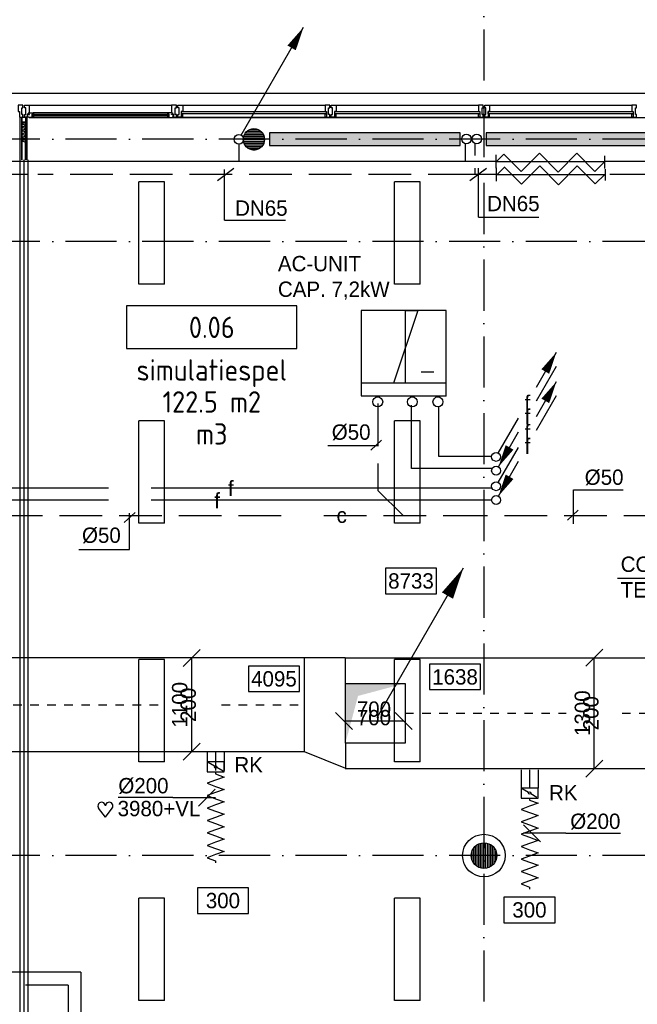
# Model space of a CAD drawing. Extents: x -866131 to -691536, y 173952 to 258052.
# Tile 150 of 160: x -748051 to -740803, y 240277 to 251824. Entities that reach past the tile are written whole.
import ezdxf
from ezdxf.enums import TextEntityAlignment as Align

# ---------------------------------------------------------------- set-up
doc = ezdxf.new("R2010")
doc.units = 0
doc.header["$LTSCALE"] = 100
for name, pattern in [('2322102', [45, 5, -2, 5, -2, 5, -2, 5, -2, 5, -2, 5, -5]), ('2322107', [2000, 1000, 1000]), ('2322108', [7, 5, -2]), ('2322140', [45, 40, -5]), ('CENTER2', [11.25, 7.5, -1.25, 1.25, -1.25]), ('DASHDOT', [9, 6, -1.5, 0, -1.5]), ('HIDDEN', [2, 1, -1]), ('LURETOUR', [6, 4, -2])]:
    doc.linetypes.add(name, pattern=pattern)
doc.layers.get('0').update_dxf_attribs({"linetype": 'CONTINUOUS'})
for name, color, linetype in [('AL$7----_STRAMIEN', 1, 'DASHDOT'), ('AL21----_BUITENWAND', 4, 'CONTINUOUS'), ('AL21K---_ISOLATIE', 1, 'CONTINUOUS'), ('AL22----_BINNENWAND', 7, 'CONTINUOUS'), ('AL28----_KONSTRUKTIE', 3, 'CONTINUOUS'), ('AL31----_BUITENKOZ', 7, 'CONTINUOUS'), ('AL32----_BINNENKOZ', 7, 'CONTINUOUS'), ('ALL-----_REFLIJNEN', 8, 'CONTINUOUS'), ('ALXAA---_GEWBETON', 12, 'CONTINUOUS'), ('ALXOU---_GLAS', 7, 'CONTINUOUS'), ('ARMATUUR', 8, 'CONTINUOUS'), ('GEBOUWLABEL', 4, 'CONTINUOUS'), ('INHOUD', 7, 'CONTINUOUS'), ('OMSCHRIJVING', 7, 'CONTINUOUS'), ('OPPERVLAK', 7, 'CONTINUOUS'), ('RUIMTEOMTREK', 2, 'CONTINUOUS'), ('VOLGNUMMER', 7, 'CONTINUOUS'), ('WL$1----', 4, 'CONTINUOUS'), ('WL5448--', 4, 'CONTINUOUS'), ('WL5502--', 4, 'CONTINUOUS'), ('WL561---', 4, 'CONTINUOUS'), ('WL561---_AANVOER', 4, 'CONTINUOUS'), ('WL561---_RETOUR', 4, 'CONTINUOUS'), ('WL5627--', 4, 'CONTINUOUS'), ('WL570---', 3, 'CONTINUOUS'), ('WL570---_HARTLIJN', 7, 'CONTINUOUS'), ('WL570---_RETOUR', 3, 'CONTINUOUS'), ('WL570---_TOEVOER', 3, 'CONTINUOUS'), ('WM541---', 1, 'CONTINUOUS'), ('WM5448--', 1, 'CONTINUOUS'), ('WM5502--', 1, 'CONTINUOUS'), ('WM5627--', 1, 'CONTINUOUS'), ('WM570---', 1, 'CONTINUOUS')]:
    doc.layers.add(name, color=color, linetype=linetype)
doc.styles.add('BURO-018', font='BUROFONT.shx', dxfattribs={"height": 180})
doc.styles.get("Standard").update_dxf_attribs({"font": 'ISOCP'})

# ---------------------------------------------------------------- blocks, each defined once
blk = doc.blocks.new('LU-PIJL1')
at = {"color": 0, "linetype": 'CONTINUOUS'}
blk.add_line((0, 0), (10.12, 17.54), dxfattribs=at)
blk.add_lwpolyline([(10.12, 17.54, 0, 1.5, 0), (8.25, 14.29, 1.5, 1.5, 0)], format="xyseb", dxfattribs=at)
blk = doc.blocks.new('LU-2-KIZ')
at = {"color": 0, "linetype": 'CONTINUOUS'}
for p, q in [((-0.5, 0.5), (0.5, 0.5)), ((-0.5, -0.5), (-0.5, 0.5)), ((0.5, 0.5), (0.5, -0.5)), ((0.5, -0.5), (-0.5, -0.5))]:
    blk.add_line(p, q, dxfattribs=at)
for points in [[(-0.5, 0.5), (-0.289, 0.289), (0.5, 0.5)], [(-0.5, 0.5), (-0.289, 0.289), (-0.5, -0.5)]]:
    blk.add_solid(points, dxfattribs=at)
blk = doc.blocks.new('LUCHTKANAAL1')
at = {"layer": 'WL570---_RETOUR', "linetype": 'LURETOUR', "xscale": 700, "yscale": 700}
blk.add_blockref('LU-2-KIZ', (-525, 500), dxfattribs=at)
blk = doc.blocks.new('2322401')
at = {"color": 0, "linetype": 'CONTINUOUS'}
for p, q in [((-0.5, 0.5, 1), (-0.5, 0.5)), ((-0.5, 0.5, 1), (-0.5, -0.5, 1)), ((0.5, 0.5, 1), (-0.5, 0.5, 1)), ((0.5, 0.5), (-0.5, 0.5)), ((-0.5, 0.5), (-0.5, -0.5)), ((0.5, 0.5, 1), (0.5, 0.5)), ((0.5, -0.5, 1), (0.5, 0.5, 1)), ((0.5, -0.5), (0.5, 0.5)), ((-0.5, -0.5, 1), (-0.5, -0.5)), ((-0.5, -0.5, 1), (0.5, -0.5, 1)), ((-0.5, -0.5), (0.5, -0.5)), ((0.5, -0.5, 1), (0.5, -0.5))]:
    blk.add_line(p, q, dxfattribs=at)
blk = doc.blocks.new('CVHATCH1')
at = {"color": 0, "linetype": 'CONTINUOUS'}
blk.add_solid([(-0.5, -0.5), (0.5, -0.5), (-0.5, 0.5), (0.5, 0.5)], dxfattribs=at)
blk = doc.blocks.new('LDV1107')
at = {"color": 0, "linetype": 'CONTINUOUS'}
blk.add_line((0.25, 0.43), (6.75, 11.69), dxfattribs=at)
blk.add_lwpolyline([(6.75, 11.69, 0, 1, 0), (5.5, 9.53, 1, 1, 0)], format="xyseb", dxfattribs=at)
blk.add_circle((0, 0), 0.5, dxfattribs=at)
blk = doc.blocks.new('GEBOUWLABEL')
at = {"layer": 'VOLGNUMMER'}
blk.add_lwpolyline([(-4, -1), (4, -1), (4, 1), (-4, 1)], close=True, dxfattribs=at)
at = {"color": 0, "linetype": 'BYBLOCK', "flags": 1}
for tag, p in [('OPPERVLAKTESOORT', (0.5, 8)), ('TERREIN', (0.5, 6.5)), ('GEBOUW', (0.5, 5)), ('GEBRUIKSFUNCTIE', (0.5, 3.5)), ('BOUWLAAG', (0.5, 2))]:
    blk.add_attdef(tag, text='', height=1, dxfattribs=at).set_placement(p, align=Align.MIDDLE_CENTER)
blk = doc.blocks.new('2322615')
at = {"color": 0, "linetype": 'CONTINUOUS'}
for p, q in [((-2.5, -7.5), (2.5, 7.5)), ((0, 7.5), (2.5, 7.5)), ((0, 7.5), (0, -7.5)), ((0, -7.5), (-2.5, -7.5))]:
    blk.add_line(p, q, dxfattribs=at)
at = {"color": 0, "linetype": 'CONTINUOUS', "style": 'BURO-018', "flags": 1}
blk.add_attdef('W_ID', (0, 0), '', height=1.8, dxfattribs=at)
blk = doc.blocks.new('LU-2D-K-514')
at = {"color": 0, "linetype": 'CONTINUOUS'}
for p, q in [((-0.5, 650), (0.5, 650)), ((-0.5, -650), (0.5, -650))]:
    blk.add_line(p, q, dxfattribs=at)
blk = doc.blocks.new('LU-2D-K-44C')
at = {"color": 0, "linetype": 'CONTINUOUS'}
for p, q in [((-0.5, 550), (0.5, 550)), ((-0.5, -550), (0.5, -550))]:
    blk.add_line(p, q, dxfattribs=at)
blk = doc.blocks.new('*U545', base_point=(-745386, 243744))
at = {"layer": 'WM570---', "linetype": 'CONTINUOUS'}
for p, q in [((-745286, 244394), (-745486, 244194)), ((-745386, 244294), (-745386, 243194)), ((-745286, 243294), (-745486, 243094))]:
    blk.add_line(p, q, dxfattribs=at)
at = {"layer": 'WM570---', "linetype": 'CONTINUOUS', "style": 'BURO-018'}
for s, p in [('1100', (-745436, 243744)), ('200', (-745336, 243744))]:
    blk.add_text(s, height=180, rotation=90, dxfattribs=at).set_placement(p, align=Align.CENTER)
blk = doc.blocks.new('LU-1D-F-C842C')
at = {"color": 0, "linetype": 'CONTINUOUS'}
for p, q in [((-534, 0), (-510, 0)), ((-510, 0), (-473, 100)), ((-473, 100), (-437, 0)), ((-437, 0), (-400, -100)), ((-400, -100), (-364, 0)), ((-364, 0), (-328, 100)), ((-328, 100), (-291, 0)), ((-291, 0), (-255, -100)), ((-255, -100), (-218, 0)), ((-218, 0), (-182, 100)), ((-182, 100), (-146, 0)), ((-146, 0), (-109, -100)), ((-109, -100), (-73, 0)), ((-73, 0), (-36, 100)), ((-36, 100), (0, 0)), ((0, 0), (36, -100)), ((36, -100), (73, 0)), ((73, 0), (109, 100)), ((109, 100), (146, 0)), ((146, 0), (182, -100)), ((182, -100), (218, 0)), ((218, 0), (255, 100)), ((255, 100), (291, 0)), ((291, 0), (328, -100)), ((328, -100), (364, 0)), ((364, 0), (400, 100)), ((400, 100), (437, 0)), ((437, 0), (473, -100)), ((473, -100), (510, 0)), ((510, 0), (534, 0))]:
    blk.add_line(p, q, dxfattribs=at)
blk = doc.blocks.new('LU-1D-K-C8')
at = {"color": 0, "linetype": 'CONTINUOUS'}
for p, q in [((-0.5, 100), (0.5, 100)), ((-0.5, -100), (0.5, -100))]:
    blk.add_line(p, q, dxfattribs=at)
at = {"layer": 'WL570---_HARTLIJN', "linetype": 'CENTER2'}
blk.add_line((-0.5, 0), (0.5, 0), dxfattribs=at)
blk = doc.blocks.new('LU-1D-KL1-C874')
at = {"color": 0, "linetype": 'CONTINUOUS'}
for p, q in [((-58, 100), (-58, -100)), ((58, 100), (-58, 100)), ((51, 87), (7, 13)), ((58, -100), (58, 100)), ((-58, -100), (58, -100)), ((-7, -13), (-51, -87))]:
    blk.add_line(p, q, dxfattribs=at)
blk.add_circle((0, 0), 14.5, dxfattribs=at)
blk = doc.blocks.new('LU-ORND')
at = {"color": 0, "linetype": 'CONTINUOUS'}
for p, q in [((-3, 1.5), (-3, -1.5)), ((3, 1.5), (-3, 1.5)), ((3, -1.5), (3, 1.5)), ((-3, -1.5), (3, -1.5))]:
    blk.add_line(p, q, dxfattribs=at)
blk = doc.blocks.new('*U573', base_point=(-750275, 244376))
at = {"color": 0, "linetype": 'CONTINUOUS'}
for p, q in [((-750275, 244277), (-750076, 244476)), ((-750575, 244376), (-751215, 244376)), ((-750575, 244376), (-750075, 244376))]:
    blk.add_line(p, q, dxfattribs=at)
at = {"layer": 'WM570---', "linetype": 'CONTINUOUS', "style": 'BURO-018'}
blk.add_text('%%c200', height=180, dxfattribs=at).set_placement((-750625, 244426), align=Align.RIGHT)
blk = doc.blocks.new('*U575', base_point=(-741968, 242912))
at = {"color": 0, "linetype": 'CONTINUOUS'}
for p, q in [((-741968, 242813), (-742167, 243012)), ((-741668, 242912), (-742168, 242912)), ((-741668, 242912), (-741028, 242912))]:
    blk.add_line(p, q, dxfattribs=at)
at = {"layer": 'WM570---', "linetype": 'CONTINUOUS', "style": 'BURO-018'}
blk.add_text('%%c200', height=180, dxfattribs=at).set_placement((-741618, 242962))
blk = doc.blocks.new('*U576', base_point=(-741308, 243691))
at = {"layer": 'WM570---', "linetype": 'CONTINUOUS'}
for p, q in [((-741209, 244441), (-741408, 244242)), ((-741308, 243041), (-741308, 244341)), ((-741209, 243141), (-741408, 242942))]:
    blk.add_line(p, q, dxfattribs=at)
at = {"layer": 'WM570---', "linetype": 'CONTINUOUS', "style": 'BURO-018'}
for s, p in [('1300', (-741358, 243691)), ('200', (-741258, 243691))]:
    blk.add_text(s, height=180, rotation=90, dxfattribs=at).set_placement(p, align=Align.CENTER)
blk = doc.blocks.new('*U220', base_point=(88636, 68570))
at = {"layer": 'WM570---', "linetype": 'CONTINUOUS'}
for p, q in [((88736, 69019), (88537, 68820)), ((88636, 68920), (88636, 68220)), ((88736, 68319), (88537, 68120))]:
    blk.add_line(p, q, dxfattribs=at)
at = {"layer": 'WM570---', "linetype": 'CONTINUOUS', "style": 'BURO-018'}
for p in [(88586, 68570), (88686, 68570)]:
    blk.add_text('700', height=180, rotation=90, dxfattribs=at).set_placement(p, align=Align.CENTER)
blk = doc.blocks.new('HART')
at = {"color": 1}
for q in [(-28.1, 39.5), (51.4, 39.5)]:
    blk.add_line((11.6, -12.9), q, dxfattribs=at)
for centre, start, end in [((-10.5, 52.8), 0, 217.18669), ((33.8, 52.8), 322.81331, 180)]:
    blk.add_arc(centre, 22.1, start, end, dxfattribs=at)
blk = doc.blocks.new('LDV1')
at = {"color": 0, "linetype": 'CONTINUOUS'}
for p, q in [((4.5, 7.79), (6.75, 11.69)), ((0.25, 0.43), (2.5, 4.33))]:
    blk.add_line(p, q, dxfattribs=at)
blk.add_lwpolyline([(6.75, 11.69, 0, 1, 0), (5.5, 9.53, 1, 1, 0)], format="xyseb", dxfattribs=at)
blk.add_circle((0, 0), 0.5, dxfattribs=at)
at = {"color": 0, "linetype": 'CONTINUOUS', "style": 'BURO-018'}
blk.add_attdef('LD_TEXT1', text='', height=1.8, dxfattribs=at).set_placement((3.5, 6.06), align=Align.MIDDLE)
blk = doc.blocks.new('LDV3')
at = {"color": 0, "linetype": 'CONTINUOUS'}
for p, q in [((4.5, 7.79), (6.75, 11.69)), ((0.25, 0.43), (2.5, 4.33))]:
    blk.add_line(p, q, dxfattribs=at)
blk.add_lwpolyline([(0.25, 0.43, 0, 1, 0), (1.5, 2.6, 1, 1, 0)], format="xyseb", dxfattribs=at)
blk.add_circle((0, 0), 0.5, dxfattribs=at)
at = {"color": 0, "linetype": 'CONTINUOUS', "style": 'BURO-018'}
blk.add_attdef('LD_TEXT1', text='', height=1.8, dxfattribs=at).set_placement((3.5, 6.06), align=Align.MIDDLE)
blk = doc.blocks.new('2322140-2')
at = {"layer": 'WM5448--', "color": 0, "style": 'BURO-018'}
for p in [(-745574, 246331), (-745733, 246189)]:
    blk.add_text('f', height=180, dxfattribs=at).set_placement(p, align=Align.MIDDLE)
blk = doc.blocks.new('2322102-2')
at = {"layer": 'WM5627--', "color": 0, "style": 'BURO-018'}
blk.add_text('c', height=180, dxfattribs=at).set_placement((-744272, 246011), align=Align.MIDDLE)

msp = doc.modelspace()

# ---------------------------------------------------------------- hatches: boundary and pattern name
at = {"layer": 'ALXAA---_GEWBETON'}
h = msp.add_hatch(dxfattribs=at)
h.set_pattern_fill('GEWPBET', color=8, scale=100, style=0)
h.set_pattern_definition([(0, (-895603.18, 216876.94), (0, 20), [])])
edge = h.paths.add_edge_path()
edge.add_arc((-745303.003, 250421.228), 125, 0, 360)
h = msp.add_hatch(dxfattribs=at)
h.set_pattern_fill('GEWPBET', color=8, scale=100, style=0)
h.set_pattern_definition([(0, (-895603.003, 216876.94), (0, 20), [])])
edge = h.paths.add_edge_path()
edge.add_arc((-745302.826, 250421.228), 125, 0, 360)

# ---------------------------------------------------------------- linework, layer by layer
at = {"color": 3, "linetype": 'CONTINUOUS'}
for p, q in [((-742458.297, 250081.138), (-742458.297, 250240.594)), ((-742455.939, 250160.095), (-742369.58, 250246.453)), ((-742369.58, 250246.453), (-742165.472, 250042.345)), ((-742165.472, 250042.345), (-741951.345, 250256.473)), ((-741951.345, 250256.473), (-741731.631, 250036.759)), ((-741731.631, 250036.759), (-741511.917, 250256.473)), ((-741511.917, 250256.473), (-741300.362, 250044.917)), ((-741185.184, 250080.083), (-741185.184, 250227.818)), ((-742454.745, 250160.095), (-741185.184, 250160.095)), ((-742447.479, 250008.011), (-742361.265, 250094.225)), ((-742365.495, 250098.452), (-742161.242, 249894.2)), ((-742161.242, 249894.2), (-741947.115, 250108.327)), ((-741947.115, 250108.327), (-741727.401, 249888.613)), ((-741727.401, 249888.613), (-741507.687, 250108.327)), ((-741507.687, 250108.327), (-741296.132, 249896.771)), ((-741300.362, 250044.917), (-741185.184, 250160.095)), ((-742454.067, 249930.391), (-742454.067, 250084.855)), ((-742446.285, 250007.722), (-741176.724, 250007.722)), ((-741296.132, 249896.771), (-741180.954, 250011.949)), ((-741180.954, 250069.764), (-741180.954, 249935.965))]:
    msp.add_line(p, q, dxfattribs=at)
at = {"layer": 'AL$7----_STRAMIEN', "color": 1}
for points in [[(-742602.826, 252610.366), (-742602.826, 224355.392)], [(-719909.644, 250421.228), (-762613.404, 250421.228)], [(-719909.82, 249221.228), (-762613.581, 249221.228)], [(-719909.644, 242021.228), (-759959.895, 242021.228)]]:
    msp.add_lwpolyline(points, dxfattribs=at)
at = {"layer": 'AL21----_BUITENWAND', "color": 8}
msp.add_line((-759342.826, 250961.366), (-739902.826, 250961.366), dxfattribs=at)
msp.add_line((-759342.826, 250961.366), (-739902.826, 250961.366), dxfattribs=at)
at = {"layer": 'AL21K---_ISOLATIE', "color": 8, "linetype": 'CONTINUOUS'}
for p, q in [((-748024.643, 250181.366), (-748024.643, 250623.366)), ((-748024.643, 250603.275), (-747981.009, 250622.761)), ((-747981.009, 250583.184), (-748024.643, 250603.275)), ((-748024.643, 250563.094), (-747981.009, 250583.184)), ((-747981.009, 250543.003), (-748024.643, 250563.094)), ((-747981.009, 250181.366), (-747981.009, 250623.366)), ((-748024.643, 250522.912), (-747981.009, 250543.003)), ((-747981.009, 250502.821), (-748024.643, 250522.912)), ((-748024.643, 250482.73), (-747981.009, 250502.821)), ((-747981.009, 250462.639), (-748024.643, 250482.73)), ((-748024.643, 250442.548), (-747981.009, 250462.639)), ((-747981.009, 250422.457), (-748024.643, 250442.548)), ((-748024.643, 250402.366), (-747981.009, 250422.457)), ((-747981.009, 250382.275), (-748024.643, 250402.366))]:
    msp.add_line(p, q, dxfattribs=at)
at = {"layer": 'AL22----_BINNENWAND', "color": 8, "linetype": 'CONTINUOUS'}
for p, q in [((-748050.326, 250181.366), (-748050.326, 231526.366)), ((-747955.326, 250181.366), (-747955.326, 231621.366))]:
    msp.add_line(p, q, dxfattribs=at)
at = {"layer": 'AL28----_KONSTRUKTIE', "color": 8}
for centre in [(-745303.003, 250421.228), (-745302.826, 250421.228)]:
    msp.add_circle(centre, 125, dxfattribs=at)
at = {"layer": 'AL31----_BUITENKOZ', "color": 8, "linetype": 'CONTINUOUS'}
for points in [[(-748050.826, 250681.366), (-748011.826, 250681.366), (-748011.826, 250687.366), (-748011.826, 250701.366), (-748011.826, 250701.366), (-748011.826, 250711.366), (-748025.826, 250711.366), (-748025.826, 250791.366), (-748011.826, 250791.366), (-748011.826, 250800.366), (-748011.826, 250800.366), (-748011.826, 250814.366), (-748011.826, 250820.366), (-748030.754, 250820.366), (-748067.826, 250820.366), (-748067.826, 250813.366), (-748067.826, 250809.366), (-748067.826, 250801.366), (-748067.826, 250748.366), (-748050.826, 250748.366)], [(-748050.826, 250681.366), (-748011.826, 250681.366), (-748011.826, 250687.366), (-748011.826, 250701.366), (-748011.826, 250701.366), (-748011.826, 250711.366), (-748025.826, 250711.366), (-748025.826, 250791.366), (-748011.826, 250791.366), (-748011.826, 250800.366), (-748011.826, 250800.366), (-748011.826, 250814.366), (-748011.826, 250820.366), (-748030.754, 250820.366), (-748067.826, 250820.366), (-748067.826, 250813.366), (-748067.826, 250809.366), (-748067.826, 250801.366), (-748067.826, 250748.366), (-748050.826, 250748.366)], [(-746154.826, 250681.366), (-746193.826, 250681.366), (-746193.826, 250687.366), (-746193.826, 250701.366), (-746193.826, 250701.366), (-746193.826, 250711.366), (-746179.826, 250711.366), (-746179.826, 250791.366), (-746193.826, 250791.366), (-746193.826, 250800.866), (-746193.826, 250800.866), (-746193.826, 250814.366), (-746193.826, 250820.366), (-746174.899, 250820.366), (-746137.826, 250820.366), (-746137.826, 250813.366), (-746137.826, 250809.366), (-746137.826, 250801.366), (-746137.826, 250748.366), (-746154.826, 250748.366)], [(-746154.826, 250681.366), (-746193.826, 250681.366), (-746193.826, 250687.366), (-746193.826, 250701.366), (-746193.826, 250701.366), (-746193.826, 250711.366), (-746179.826, 250711.366), (-746179.826, 250791.366), (-746193.826, 250791.366), (-746193.826, 250800.866), (-746193.826, 250800.866), (-746193.826, 250814.366), (-746193.826, 250820.366), (-746174.899, 250820.366), (-746137.826, 250820.366), (-746137.826, 250813.366), (-746137.826, 250809.366), (-746137.826, 250801.366), (-746137.826, 250748.366), (-746154.826, 250748.366)], [(-744450.826, 250681.366), (-744411.826, 250681.366), (-744411.826, 250687.366), (-744411.826, 250701.366), (-744411.826, 250701.366), (-744411.826, 250711.366), (-744425.826, 250711.366), (-744425.826, 250791.366), (-744411.826, 250791.366), (-744411.826, 250800.366), (-744411.826, 250800.366), (-744411.826, 250814.366), (-744411.826, 250820.366), (-744430.754, 250820.366), (-744467.826, 250820.366), (-744467.826, 250813.366), (-744467.826, 250809.366), (-744467.826, 250801.366), (-744467.826, 250748.366), (-744450.826, 250748.366)], [(-744450.826, 250681.366), (-744411.826, 250681.366), (-744411.826, 250687.366), (-744411.826, 250701.366), (-744411.826, 250701.366), (-744411.826, 250711.366), (-744425.826, 250711.366), (-744425.826, 250791.366), (-744411.826, 250791.366), (-744411.826, 250800.366), (-744411.826, 250800.366), (-744411.826, 250814.366), (-744411.826, 250820.366), (-744430.754, 250820.366), (-744467.826, 250820.366), (-744467.826, 250813.366), (-744467.826, 250809.366), (-744467.826, 250801.366), (-744467.826, 250748.366), (-744450.826, 250748.366)], [(-744354.826, 250681.366), (-744393.826, 250681.366), (-744393.826, 250687.366), (-744393.826, 250701.366), (-744393.826, 250701.366), (-744393.826, 250711.366), (-744379.826, 250711.366), (-744379.826, 250791.366), (-744393.826, 250791.366), (-744393.826, 250800.866), (-744393.826, 250800.866), (-744393.826, 250814.366), (-744393.826, 250820.366), (-744374.899, 250820.366), (-744337.826, 250820.366), (-744337.826, 250813.366), (-744337.826, 250809.366), (-744337.826, 250801.366), (-744337.826, 250748.366), (-744354.826, 250748.366)], [(-744354.826, 250681.366), (-744393.826, 250681.366), (-744393.826, 250687.366), (-744393.826, 250701.366), (-744393.826, 250701.366), (-744393.826, 250711.366), (-744379.826, 250711.366), (-744379.826, 250791.366), (-744393.826, 250791.366), (-744393.826, 250800.866), (-744393.826, 250800.866), (-744393.826, 250814.366), (-744393.826, 250820.366), (-744374.899, 250820.366), (-744337.826, 250820.366), (-744337.826, 250813.366), (-744337.826, 250809.366), (-744337.826, 250801.366), (-744337.826, 250748.366), (-744354.826, 250748.366)], [(-742650.826, 250681.366), (-742611.826, 250681.366), (-742611.826, 250687.366), (-742611.826, 250701.366), (-742611.826, 250701.366), (-742611.826, 250711.366), (-742625.826, 250711.366), (-742625.826, 250791.366), (-742611.826, 250791.366), (-742611.826, 250800.366), (-742611.826, 250800.366), (-742611.826, 250814.366), (-742611.826, 250820.366), (-742630.754, 250820.366), (-742667.826, 250820.366), (-742667.826, 250813.366), (-742667.826, 250809.366), (-742667.826, 250801.366), (-742667.826, 250748.366), (-742650.826, 250748.366)], [(-742650.826, 250681.366), (-742611.826, 250681.366), (-742611.826, 250687.366), (-742611.826, 250701.366), (-742611.826, 250701.366), (-742611.826, 250711.366), (-742625.826, 250711.366), (-742625.826, 250791.366), (-742611.826, 250791.366), (-742611.826, 250800.366), (-742611.826, 250800.366), (-742611.826, 250814.366), (-742611.826, 250820.366), (-742630.754, 250820.366), (-742667.826, 250820.366), (-742667.826, 250813.366), (-742667.826, 250809.366), (-742667.826, 250801.366), (-742667.826, 250748.366), (-742650.826, 250748.366)], [(-742554.826, 250681.366), (-742593.826, 250681.366), (-742593.826, 250687.366), (-742593.826, 250701.366), (-742593.826, 250701.366), (-742593.826, 250711.366), (-742579.826, 250711.366), (-742579.826, 250791.366), (-742593.826, 250791.366), (-742593.826, 250800.866), (-742593.826, 250800.866), (-742593.826, 250814.366), (-742593.826, 250820.366), (-742574.899, 250820.366), (-742537.826, 250820.366), (-742537.826, 250813.366), (-742537.826, 250809.366), (-742537.826, 250801.366), (-742537.826, 250748.366), (-742554.826, 250748.366)], [(-742554.826, 250681.366), (-742593.826, 250681.366), (-742593.826, 250687.366), (-742593.826, 250701.366), (-742593.826, 250701.366), (-742593.826, 250711.366), (-742579.826, 250711.366), (-742579.826, 250791.366), (-742593.826, 250791.366), (-742593.826, 250800.866), (-742593.826, 250800.866), (-742593.826, 250814.366), (-742593.826, 250820.366), (-742574.899, 250820.366), (-742537.826, 250820.366), (-742537.826, 250813.366), (-742537.826, 250809.366), (-742537.826, 250801.366), (-742537.826, 250748.366), (-742554.826, 250748.366)], [(-740850.826, 250681.366), (-740811.826, 250681.366), (-740811.826, 250687.366), (-740811.826, 250701.366), (-740811.826, 250701.366), (-740811.826, 250711.366), (-740825.826, 250711.366), (-740825.826, 250791.366), (-740811.826, 250791.366), (-740811.826, 250800.366), (-740811.826, 250800.366), (-740811.826, 250814.366), (-740811.826, 250820.366), (-740830.754, 250820.366), (-740867.826, 250820.366), (-740867.826, 250813.366), (-740867.826, 250809.366), (-740867.826, 250801.366), (-740867.826, 250748.366), (-740850.826, 250748.366)], [(-740850.826, 250681.366), (-740811.826, 250681.366), (-740811.826, 250687.366), (-740811.826, 250701.366), (-740811.826, 250701.366), (-740811.826, 250711.366), (-740825.826, 250711.366), (-740825.826, 250791.366), (-740811.826, 250791.366), (-740811.826, 250800.366), (-740811.826, 250800.366), (-740811.826, 250814.366), (-740811.826, 250820.366), (-740830.754, 250820.366), (-740867.826, 250820.366), (-740867.826, 250813.366), (-740867.826, 250809.366), (-740867.826, 250801.366), (-740867.826, 250748.366), (-740850.826, 250748.366)], [(-746154.826, 250718.366), (-746154.826, 250686.366), (-746149.826, 250686.366), (-746149.826, 250681.366), (-746137.826, 250681.366), (-746137.826, 250718.366)], [(-746154.826, 250718.366), (-746154.826, 250686.366), (-746149.826, 250686.366), (-746149.826, 250681.366), (-746137.826, 250681.366), (-746137.826, 250718.366)], [(-744450.826, 250718.366), (-744450.826, 250686.366), (-744455.826, 250686.366), (-744455.826, 250681.366), (-744467.826, 250681.366), (-744467.826, 250718.366)], [(-744450.826, 250718.366), (-744450.826, 250686.366), (-744455.826, 250686.366), (-744455.826, 250681.366), (-744467.826, 250681.366), (-744467.826, 250718.366)], [(-744354.826, 250718.366), (-744354.826, 250686.366), (-744349.826, 250686.366), (-744349.826, 250681.366), (-744337.826, 250681.366), (-744337.826, 250718.366)], [(-744354.826, 250718.366), (-744354.826, 250686.366), (-744349.826, 250686.366), (-744349.826, 250681.366), (-744337.826, 250681.366), (-744337.826, 250718.366)], [(-742650.826, 250718.366), (-742650.826, 250686.366), (-742655.826, 250686.366), (-742655.826, 250681.366), (-742667.826, 250681.366), (-742667.826, 250718.366)], [(-742650.826, 250718.366), (-742650.826, 250686.366), (-742655.826, 250686.366), (-742655.826, 250681.366), (-742667.826, 250681.366), (-742667.826, 250718.366)], [(-742554.826, 250718.366), (-742554.826, 250686.366), (-742549.826, 250686.366), (-742549.826, 250681.366), (-742537.826, 250681.366), (-742537.826, 250718.366)], [(-742554.826, 250718.366), (-742554.826, 250686.366), (-742549.826, 250686.366), (-742549.826, 250681.366), (-742537.826, 250681.366), (-742537.826, 250718.366)], [(-740850.826, 250718.366), (-740850.826, 250686.366), (-740855.826, 250686.366), (-740855.826, 250681.366), (-740867.826, 250681.366), (-740867.826, 250718.366)], [(-740850.826, 250718.366), (-740850.826, 250686.366), (-740855.826, 250686.366), (-740855.826, 250681.366), (-740867.826, 250681.366), (-740867.826, 250718.366)]]:
    msp.add_lwpolyline(points, close=True, dxfattribs=at)
at = {"layer": 'AL31----_BUITENKOZ', "color": 8}
for points in [[(-747993.826, 250681.366), (-747993.826, 250710.866), (-747979.826, 250710.866), (-747979.826, 250790.866), (-747993.826, 250790.866), (-747993.826, 250820.366), (-747937.826, 250820.366), (-747937.826, 250732.366), (-747946.826, 250732.366), (-747946.826, 250717.366), (-747960.826, 250717.366), (-747960.826, 250681.366)], [(-747993.826, 250681.366), (-747993.826, 250710.866), (-747979.826, 250710.866), (-747979.826, 250790.866), (-747993.826, 250790.866), (-747993.826, 250820.366), (-747937.826, 250820.366), (-747937.826, 250732.366), (-747946.826, 250732.366), (-747946.826, 250717.366), (-747960.826, 250717.366), (-747960.826, 250681.366)], [(-746211.826, 250681.366), (-746211.826, 250710.866), (-746225.826, 250710.866), (-746225.826, 250790.866), (-746211.826, 250790.866), (-746211.826, 250820.366), (-746267.826, 250820.366), (-746267.826, 250732.366), (-746258.826, 250732.366), (-746258.826, 250717.366), (-746244.826, 250717.366), (-746244.826, 250681.366)], [(-746211.826, 250681.366), (-746211.826, 250710.866), (-746225.826, 250710.866), (-746225.826, 250790.866), (-746211.826, 250790.866), (-746211.826, 250820.366), (-746267.826, 250820.366), (-746267.826, 250732.366), (-746258.826, 250732.366), (-746258.826, 250717.366), (-746244.826, 250717.366), (-746244.826, 250681.366)], [(-747948.128, 250678.366), (-747950.577, 250682.608), (-747957.642, 250682.608), (-747957.642, 250712.366), (-747935.142, 250712.366), (-747935.142, 250717.366), (-747943.142, 250717.366), (-747943.142, 250732.366), (-747937.826, 250732.366), (-747890.701, 250732.366), (-747888.642, 250719.366), (-747905.642, 250719.366), (-747905.642, 250678.366)], [(-747948.128, 250678.366), (-747950.577, 250682.608), (-747957.642, 250682.608), (-747957.642, 250712.366), (-747935.142, 250712.366), (-747935.142, 250717.366), (-747943.142, 250717.366), (-747943.142, 250732.366), (-747937.826, 250732.366), (-747890.701, 250732.366), (-747888.642, 250719.366), (-747905.642, 250719.366), (-747905.642, 250678.366)], [(-747905.642, 250680.663), (-747905.642, 250694.195), (-747888.642, 250694.195), (-747888.642, 250680.663)], [(-747905.642, 250680.663), (-747905.642, 250694.195), (-747888.642, 250694.195), (-747888.642, 250680.663)], [(-746257.524, 250678.366), (-746255.075, 250682.608), (-746248.01, 250682.608), (-746248.01, 250712.366), (-746270.51, 250712.366), (-746270.51, 250717.366), (-746262.51, 250717.366), (-746262.51, 250732.366), (-746267.826, 250732.366), (-746314.951, 250732.366), (-746317.01, 250719.366), (-746300.01, 250719.366), (-746300.01, 250678.366)], [(-746257.524, 250678.366), (-746255.075, 250682.608), (-746248.01, 250682.608), (-746248.01, 250712.366), (-746270.51, 250712.366), (-746270.51, 250717.366), (-746262.51, 250717.366), (-746262.51, 250732.366), (-746267.826, 250732.366), (-746314.951, 250732.366), (-746317.01, 250719.366), (-746300.01, 250719.366), (-746300.01, 250678.366)], [(-746300.01, 250680.663), (-746300.01, 250694.195), (-746317.01, 250694.195), (-746317.01, 250680.663)], [(-746300.01, 250680.663), (-746300.01, 250694.195), (-746317.01, 250694.195), (-746317.01, 250680.663)]]:
    msp.add_lwpolyline(points, close=True, dxfattribs=at)
for points in [[(-747937.826, 250820.366), (-746267.826, 250820.366)], [(-747937.826, 250820.366), (-746267.826, 250820.366)], [(-746137.826, 250820.366), (-744467.826, 250820.366)], [(-746137.826, 250820.366), (-744467.826, 250820.366)], [(-744337.826, 250820.366), (-742667.826, 250820.366)], [(-744337.826, 250820.366), (-742667.826, 250820.366)], [(-742537.826, 250820.366), (-740867.826, 250820.366)], [(-742537.826, 250820.366), (-740867.826, 250820.366)], [(-746314.951, 250732.366), (-747890.701, 250732.366)], [(-746314.951, 250732.366), (-747890.701, 250732.366)], [(-746314.951, 250678.366), (-747890.701, 250678.366)], [(-746314.951, 250678.366), (-747890.701, 250678.366)], [(-746137.826, 250681.366), (-744467.826, 250681.366)], [(-746137.826, 250681.366), (-744467.826, 250681.366)], [(-744337.826, 250681.366), (-742667.826, 250681.366)], [(-744337.826, 250681.366), (-742667.826, 250681.366)], [(-742537.826, 250681.366), (-740867.826, 250681.366)], [(-742537.826, 250681.366), (-740867.826, 250681.366)]]:
    msp.add_lwpolyline(points, dxfattribs=at)
at = {"layer": 'AL32----_BINNENKOZ', "color": 8}
for p, q in [((-748044.643, 250181.366), (-748044.643, 250681.366)), ((-748044.643, 250681.366), (-748024.643, 250681.366)), ((-748024.643, 250681.366), (-748024.643, 250181.366)), ((-748023.576, 250623.366), (-748023.576, 250681.366)), ((-748023.576, 250681.366), (-747982.076, 250681.366)), ((-747982.076, 250681.366), (-747982.076, 250623.366)), ((-747961.009, 250681.366), (-747981.009, 250681.366)), ((-747981.009, 250681.366), (-747981.009, 250181.366)), ((-747961.009, 250181.366), (-747961.009, 250681.366)), ((-747982.076, 250623.366), (-748023.576, 250623.366)), ((-742702.826, 241909.424), (-742702.826, 242133.031)), ((-742682.826, 241894.342), (-742682.826, 242148.113)), ((-742662.826, 241883.75), (-742662.826, 242158.705)), ((-742642.826, 241876.659), (-742642.826, 242165.796)), ((-742622.826, 241872.567), (-742622.826, 242169.888)), ((-742602.826, 241871.228), (-742602.826, 242171.228)), ((-742582.826, 241872.567), (-742582.826, 242169.888)), ((-742562.826, 241876.659), (-742562.826, 242165.796)), ((-742542.826, 241883.75), (-742542.826, 242158.705)), ((-742522.826, 241894.342), (-742522.826, 242148.113)), ((-742502.826, 241909.424), (-742502.826, 242133.031)), ((-742742.826, 241967.376), (-742742.826, 242075.079)), ((-742722.826, 241931.228), (-742722.826, 242111.228)), ((-742482.826, 241931.228), (-742482.826, 242111.228)), ((-742462.826, 241967.376), (-742462.826, 242075.079))]:
    msp.add_line(p, q, dxfattribs=at)
for radius in [250, 150]:
    msp.add_circle((-742602.826, 242021.228), radius, dxfattribs=at)
at = {"layer": 'ALL-----_REFLIJNEN', "color": 8, "linetype": 'CONTINUOUS'}
msp.add_line((-748002.826, 250181.366), (-748002.826, 231573.866), dxfattribs=at)
at = {"layer": 'ALXOU---_GLAS', "color": 8}
for points in [[(-746302.01, 250717.366), (-746302.01, 250696.195), (-747903.642, 250696.195), (-747903.642, 250717.366)], [(-746302.01, 250717.366), (-746302.01, 250696.195), (-747903.642, 250696.195), (-747903.642, 250717.366)], [(-744452.826, 250746.366), (-744452.826, 250720.366), (-746152.826, 250720.366), (-746152.826, 250746.366)], [(-744452.826, 250746.366), (-744452.826, 250720.366), (-746152.826, 250720.366), (-746152.826, 250746.366)], [(-742652.826, 250746.366), (-742652.826, 250720.366), (-744352.826, 250720.366), (-744352.826, 250746.366)], [(-742652.826, 250746.366), (-742652.826, 250720.366), (-744352.826, 250720.366), (-744352.826, 250746.366)], [(-740852.826, 250746.366), (-740852.826, 250720.366), (-742552.826, 250720.366), (-742552.826, 250746.366)], [(-740852.826, 250746.366), (-740852.826, 250720.366), (-742552.826, 250720.366), (-742552.826, 250746.366)]]:
    msp.add_lwpolyline(points, close=True, dxfattribs=at)
at = {"layer": 'ARMATUUR', "color": 8}
for points in [[(-746352.826, 249921.228), (-746652.826, 249921.228)], [(-746652.826, 248721.228), (-746652.826, 249921.228)], [(-746352.826, 248721.228), (-746352.826, 249921.228)], [(-743652.826, 248721.228), (-743652.826, 249921.228)], [(-743352.826, 249921.228), (-743652.826, 249921.228)], [(-743352.826, 248721.228), (-743352.826, 249921.228)], [(-746352.826, 248721.228), (-746652.826, 248721.228)], [(-743352.826, 248721.228), (-743652.826, 248721.228)], [(-746652.826, 245921.228), (-746652.826, 247121.228)], [(-746352.826, 247121.228), (-746652.826, 247121.228)], [(-746352.826, 245921.228), (-746352.826, 247121.228)], [(-743352.826, 247121.228), (-743652.826, 247121.228)], [(-743652.826, 245921.228), (-743652.826, 247121.228)], [(-743352.826, 245921.228), (-743352.826, 247121.228)], [(-746352.826, 245921.228), (-746652.826, 245921.228)], [(-743352.826, 245921.228), (-743652.826, 245921.228)], [(-746652.826, 243121.228), (-746652.826, 244321.228)], [(-746352.826, 244321.228), (-746652.826, 244321.228)], [(-746352.826, 243121.228), (-746352.826, 244321.228)], [(-743352.826, 244321.228), (-743652.826, 244321.228)], [(-743652.826, 243121.228), (-743652.826, 244321.228)], [(-743352.826, 243121.228), (-743352.826, 244321.228)], [(-746352.826, 243121.228), (-746652.826, 243121.228)], [(-743352.826, 243121.228), (-743652.826, 243121.228)], [(-746652.826, 240321.228), (-746652.826, 241521.228)], [(-746352.826, 241521.228), (-746652.826, 241521.228)], [(-746352.826, 240321.228), (-746352.826, 241521.228)], [(-743352.826, 241521.228), (-743652.826, 241521.228)], [(-743652.826, 240321.228), (-743652.826, 241521.228)], [(-743352.826, 240321.228), (-743352.826, 241521.228)], [(-746352.826, 240321.228), (-746652.826, 240321.228)], [(-743352.826, 240321.228), (-743652.826, 240321.228)]]:
    msp.add_lwpolyline(points, dxfattribs=at)
at = {"layer": 'RUIMTEOMTREK', "color": 8}
msp.add_line((-747940.326, 250678.366), (-739070.826, 250678.366), dxfattribs=at)
at = {"layer": 'WL$1----'}
for p, q in [((-743339.212, 247693.67), (-743191.982, 247693.67)), ((-743044.751, 247562.014), (-744041.39, 247562.014))]:
    msp.add_line(p, q, dxfattribs=at)
at = {"layer": 'WL5448--', "linetype": '2322140'}
for p, q in [((-743452.561, 246561.148), (-743452.561, 247304.87)), ((-743133.657, 246702.809), (-743133.657, 247287.162)), ((-742508.744, 246702.809), (-743133.657, 246702.809)), ((-742508.744, 246561.148), (-743452.561, 246561.148)), ((-742508.744, 246330.948), (-753138.885, 246330.948)), ((-742508.744, 246189.287), (-753457.789, 246189.287))]:
    msp.add_line(p, q, dxfattribs=at)
at = {"layer": 'WL5502--', "color": 1}
for centre in [(-743849.432, 247341.388), (-743443.321, 247341.388), (-743143.069, 247341.388)]:
    msp.add_circle(centre, 58.377, dxfattribs=at)
at = {"layer": 'WL561---_AANVOER', "linetype": '2322107'}
for p, q in [((-745478.489, 250364.336), (-745478.489, 250159.539)), ((-742711.044, 250367.955), (-742711.044, 250231.543)), ((-747971.818, 250159.539), (-758571.559, 250159.539)), ((-742872.623, 250159.539), (-747989.395, 250159.539)), ((-742454.58, 250159.539), (-742872.623, 250159.539)), ((-737025.595, 250159.539), (-741185.639, 250159.539)), ((-742711.044, 250082.894), (-742711.044, 250009.539)), ((-747331.846, 240652.376), (-758334.996, 240652.376)), ((-747331.846, 240652.376), (-747331.846, 232315.488))]:
    msp.add_line(p, q, dxfattribs=at)
at = {"layer": 'WL561---_RETOUR', "linetype": '2322108'}
for p, q in [((-742824.922, 250367.955), (-742824.922, 250159.539)), ((-747945.851, 250009.539), (-758421.559, 250009.539)), ((-742758.745, 250009.539), (-747836.6, 250009.539)), ((-742454.58, 250009.539), (-742758.745, 250009.539)), ((-737126.982, 250009.539), (-741185.639, 250009.539)), ((-747481.846, 240502.376), (-758421.559, 240502.376)), ((-747481.846, 240502.376), (-747481.846, 236583.672))]:
    msp.add_line(p, q, dxfattribs=at)
at = {"layer": 'WL561---_RETOUR', "color": 1}
for centre in [(-742808.599, 250424.205), (-742687.03, 250424.205)]:
    msp.add_circle(centre, 56.25, dxfattribs=at)
at = {"layer": 'WL5627--', "linetype": '2322102'}
for p, q in [((-743846.436, 247320.949), (-743846.436, 246303.66)), ((-743846.436, 246303.66), (-743555.48, 246012.855)), ((-753482.779, 246011.325), (-743061.871, 246011.325)), ((-743061.871, 246011.325), (-738864.738, 246011.325))]:
    msp.add_line(p, q, dxfattribs=at)
at = {"layer": 'WL5627--', "color": 1}
msp.add_line((-741034.878, 245275.187), (-738821.907, 245275.187), dxfattribs=at)
at = {"layer": 'WL570---', "color": 1}
for p, q in [((-745731.067, 249937.045), (-745535.916, 250083.337)), ((-745648.502, 249894.265), (-745648.975, 250067.376)), ((-742767.167, 249936.394), (-742572.016, 250082.685)), ((-742665.279, 249508.144), (-742665.279, 250083.235)), ((-745647.349, 249471.8), (-745648.207, 249926.505)), ((-745647.349, 249471.8), (-744931.315, 249473.865)), ((-742665.279, 249508.144), (-741957.392, 249507.496))]:
    msp.add_line(p, q, dxfattribs=at)
at = {"layer": 'WL570---'}
for p, q in [((-743044.751, 248411.693), (-744044.751, 248411.693)), ((-744044.751, 248411.693), (-744044.751, 247411.693)), ((-743044.751, 247411.693), (-743044.751, 248411.693)), ((-744044.751, 247411.693), (-743044.751, 247411.693)), ((-743044.751, 247410.693), (-743044.751, 247411.693)), ((-744228.108, 244041.228), (-744228.108, 244337.391)), ((-744228.108, 243341.228), (-744228.108, 243046.587))]:
    msp.add_line(p, q, dxfattribs=at)
at = {"layer": 'WL570---_TOEVOER', "linetype": 'CONTINUOUS'}
for p, q in [((-744230.383, 244341.228), (-744712.61, 244339.831)), ((-744712.61, 244339.831), (-744712.61, 243242.345)), ((-744712.61, 243242.345), (-744228.108, 243046.587))]:
    msp.add_line(p, q, dxfattribs=at)
at = {"layer": 'WM541---'}
for p, q in [((-743929.903, 246776.556), (-743803.243, 246893.772)), ((-744435.13, 246831.456), (-743852.495, 246831.456)), ((-741551.854, 246311.792), (-740969.219, 246311.792)), ((-741551.854, 245913.356), (-741551.854, 246311.792)), ((-741623.282, 245954.542), (-741496.622, 246071.758)), ((-746822.632, 245926.197), (-746695.972, 246043.413)), ((-746760.657, 245612.608), (-746760.657, 246037.788)), ((-747356.219, 245612.608), (-746760.657, 245612.608))]:
    msp.add_line(p, q, dxfattribs=at)
at = {"layer": 'WM570---', "linetype": 'HIDDEN'}
for p, q in [((-756126.721, 243789.831), (-746335.832, 243789.831)), ((-745681.064, 243789.831), (-744708.432, 243789.831)), ((-743528.108, 243691.228), (-741637.581, 243691.228)), ((-740982.811, 243691.228), (-733445.333, 243691.228))]:
    msp.add_line(p, q, dxfattribs=at)

# ---------------------------------------------------------------- block references
at = {"layer": 'GEBOUWLABEL', "color": 8}
ref = msp.add_blockref('GEBOUWLABEL', (-745796.681, 248216.123), dxfattribs=dict(at, xscale=250, yscale=250, zscale=250))
ref.add_attrib('VOLGNUMMER', '0.06', dxfattribs={"layer": 'VOLGNUMMER', "color": 0, "linetype": 'BYBLOCK', "height": 250}).set_placement((-745796.681, 248216.123), align=Align.MIDDLE_CENTER)
ref.add_attrib('OMSCHRIJVING', 'simulatiespel', dxfattribs={"layer": 'OMSCHRIJVING', "color": 0, "linetype": 'BYBLOCK', "height": 250}).set_placement((-745796.681, 247716.123), align=Align.MIDDLE_CENTER)
ref.add_attrib('OPPERVLAK', '122.5 m2', dxfattribs={"layer": 'OPPERVLAK', "color": 0, "linetype": 'BYBLOCK', "height": 250}).set_placement((-745796.681, 247341.123), align=Align.MIDDLE_CENTER)
ref.add_attrib('INHOUD', 'm3', dxfattribs={"layer": 'INHOUD', "color": 0, "linetype": 'BYBLOCK', "height": 250}).set_placement((-745796.681, 246966.123), align=Align.MIDDLE_CENTER)
at = {"layer": 'WL$1----', "xscale": 56.7, "yscale": 56.7, "zscale": 56.7, "rotation": 180}
msp.add_blockref('2322615', (-743521.917, 247987.264), dxfattribs=at)
at = {"layer": 'WL5448--', "color": 2}
ref = msp.add_blockref('LDV1', (-742460.623, 246696.915), dxfattribs=dict(at, xscale=105, yscale=105, zscale=105))
ref.add_attrib('LD_TEXT1', 'f', dxfattribs={"layer": '0', "color": 1, "linetype": 'CONTINUOUS', "height": 180, "style": 'BURO-018'}).set_placement((-742093.123, 247333.443), align=Align.MIDDLE)
ref = msp.add_blockref('LDV3', (-742459.945, 246534.48), dxfattribs=dict(at, xscale=105, yscale=105, zscale=105))
ref.add_attrib('LD_TEXT1', 'f', dxfattribs={"layer": '0', "color": 1, "linetype": 'CONTINUOUS', "height": 180, "style": 'BURO-018'}).set_placement((-742092.445, 247171.009), align=Align.MIDDLE)
ref = msp.add_blockref('LDV1', (-742460.623, 246352.995), dxfattribs=dict(at, xscale=105, yscale=105, zscale=105))
ref.add_attrib('LD_TEXT1', 'f', dxfattribs={"layer": '0', "color": 1, "linetype": 'CONTINUOUS', "height": 180, "style": 'BURO-018'}).set_placement((-742093.123, 246989.524), align=Align.MIDDLE)
ref = msp.add_blockref('LDV3', (-742459.945, 246190.561), dxfattribs=dict(at, xscale=105, yscale=105, zscale=105))
ref.add_attrib('LD_TEXT1', 'f', dxfattribs={"layer": '0', "color": 1, "linetype": 'CONTINUOUS', "height": 180, "style": 'BURO-018'}).set_placement((-742092.445, 246827.09), align=Align.MIDDLE)
at = {"layer": 'WL561---', "xscale": 2240, "yscale": 150, "rotation": 180}
for name, p, zscale in [('2322401', (-744000.259, 250423.092, 120), 400), ('CVHATCH1', (-744000.259, 250423.092, 120), 2240), ('2322401', (-741457.204, 250423.092, 120), 400), ('CVHATCH1', (-741457.204, 250423.092, 120), 2240)]:
    msp.add_blockref(name, p, dxfattribs=dict(at, zscale=zscale))
at = {"layer": 'WL561---_AANVOER', "color": 2, "xscale": 112.5, "yscale": 112.5, "zscale": 112.5}
msp.add_blockref('LDV1107', (-745478.489, 250420.586), dxfattribs=at)
at = {"layer": 'WL570---'}
msp.add_blockref('LUCHTKANAAL1', (-743353.108, 243191.228), dxfattribs=at)
at = {"layer": 'WL570---_RETOUR'}
for name, p, xscale, yscale, zscale in [('LU-PIJL1', (-743855.992, 243641.228), 100, 100, 100), ('HART', (-747068.075, 242497.451), 2, 2, 2)]:
    msp.add_blockref(name, p, dxfattribs=dict(at, xscale=xscale, yscale=yscale, zscale=zscale))
at = {"layer": 'WL570---_TOEVOER', "linetype": 'CONTINUOUS'}
for name, p, xscale, rotation in [('LU-2D-K-44C', (-750419.666, 243789.831), 11414.11085794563, 180), ('LU-1D-K-C8', (-745751.636, 243127.523), 213.7212884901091, 270), ('LU-1D-K-C8', (-742067.784, 242919.31), 213.7212884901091, 270)]:
    msp.add_blockref(name, p, dxfattribs=dict(at, xscale=xscale, rotation=rotation))
at = {"layer": 'WL570---_TOEVOER', "linetype": 'CONTINUOUS', "xscale": 7480.826052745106}
msp.add_blockref('LU-2D-K-514', (-740489.97, 243691.228), dxfattribs=at)
at = {"layer": 'WL570---_TOEVOER', "linetype": 'CONTINUOUS', "rotation": 270}
for name, p in [('LU-1D-KL1-C874', (-745751.636, 243061.266)), ('LU-1D-F-C842C', (-745751.636, 242469.227)), ('LU-1D-KL1-C874', (-742067.784, 242754.45)), ('LU-1D-F-C842C', (-742067.784, 242162.411))]:
    msp.add_blockref(name, p, dxfattribs=at)
at = {"layer": 'WM5448--'}
msp.add_blockref('2322140-2', (0, 0), dxfattribs=at)
at = {"layer": 'WM5627--'}
msp.add_blockref('2322102-2', (0, 0), dxfattribs=at)
at = {"layer": 'WM570---'}
ref = msp.add_blockref('LU-ORND', (-743459.148, 245242.178), dxfattribs=dict(at, xscale=100, yscale=100, zscale=100))
ref.add_attrib('LU_TEXT1', '8733', dxfattribs={"layer": '0', "color": 1, "linetype": 'CONTINUOUS', "height": 180, "style": 'BURO-018'}).set_placement((-743459.148, 245242.178), align=Align.MIDDLE)
for name, p in [('*U545', (-746033.451, 243789.831)), ('*U576', (-741308.46, 243691.228)), ('*U573', (-745954.007, 242701.277)), ('*U575', (-741940.433, 242283.527))]:
    msp.add_blockref(name, p, dxfattribs=at)
ref = msp.add_blockref('LU-ORND', (-745067.352, 244094.061), dxfattribs=dict(at, xscale=100, yscale=100, zscale=100))
ref.add_attrib('LU_TEXT1', '4095', dxfattribs={"layer": '0', "color": 1, "linetype": 'CONTINUOUS', "height": 180, "style": 'BURO-018'}).set_placement((-745067.352, 244094.061), align=Align.MIDDLE)
ref = msp.add_blockref('LU-ORND', (-742942.226, 244117.022), dxfattribs=dict(at, xscale=100, yscale=100, zscale=100))
ref.add_attrib('LU_TEXT1', '1638', dxfattribs={"layer": '0', "color": 1, "linetype": 'CONTINUOUS', "height": 180, "style": 'BURO-018'}).set_placement((-742942.226, 244117.022), align=Align.MIDDLE)
at = {"layer": 'WM570---', "rotation": 270}
msp.add_blockref('*U220', (-743893.732, 243599.379), dxfattribs=at)
at = {"layer": 'WM570---'}
ref = msp.add_blockref('LU-ORND', (-745665.726, 241493.847), dxfattribs=dict(at, xscale=100, yscale=100, zscale=100))
ref.add_attrib('LU_TEXT1', '300', dxfattribs={"layer": '0', "color": 1, "linetype": 'CONTINUOUS', "height": 180, "style": 'BURO-018'}).set_placement((-745665.726, 241493.847), align=Align.MIDDLE)
ref = msp.add_blockref('LU-ORND', (-742069.2, 241384.504), dxfattribs=dict(at, xscale=100, yscale=100, zscale=100))
ref.add_attrib('LU_TEXT1', '300', dxfattribs={"layer": '0', "color": 1, "linetype": 'CONTINUOUS', "height": 180, "style": 'BURO-018'}).set_placement((-742069.2, 241384.504), align=Align.MIDDLE)

# ---------------------------------------------------------------- texts
at = {"layer": 'WL5627--', "color": 1, "style": 'BURO-018'}
for s, p in [('CONDENSLEIDING', (-740998.6, 245347.706)), ('TEGEN OK.DEK', (-740998.6, 245047.706))]:
    msp.add_text(s, height=180, dxfattribs=at).set_placement(p)
at = {"layer": 'WL570---', "color": 1, "style": 'BURO-018'}
for s, p in [('DN65', (-742565.567, 249577.708)), ('DN65', (-745522.368, 249524.266)), ('RK', (-745531.308, 242996.338)), ('RK', (-741839.058, 242667.899))]:
    msp.add_text(s, height=180, dxfattribs=at).set_placement(p)
at = {"layer": 'WL570---_RETOUR', "color": 1, "style": 'BURO-018'}
msp.add_text('3980+VL', height=180, dxfattribs=at).set_placement((-746901.155, 242482.946))
at = {"layer": 'WM5502--', "color": 1, "style": 'BURO-018'}
for s, p in [('AC-UNIT', (-745020.636, 248873.012)), ('CAP. 7,2kW', (-745020.636, 248573.012))]:
    msp.add_text(s, height=180, dxfattribs=at).set_placement(p)
at = {"layer": 'WM570---', "linetype": 'CONTINUOUS', "style": 'BURO-018'}
for p in [(-744388.695, 246897.541), (-741420.339, 246368.429), (-747319.237, 245688.142)]:
    msp.add_text('%%c50', height=180, dxfattribs=at).set_placement(p)

doc.saveas('drawing.dxf')
